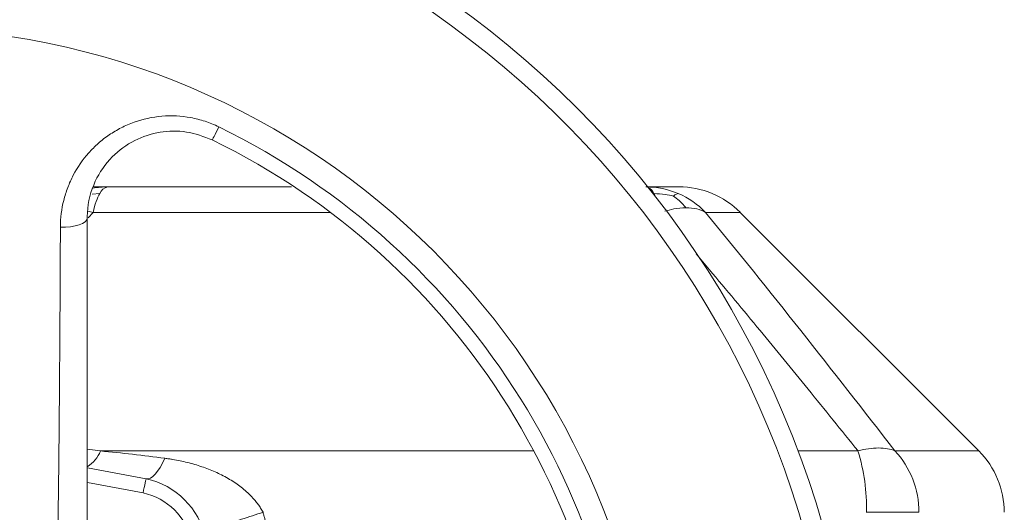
# Model space of a CAD drawing. Header units: millimetres. Extents: x -78 to 912, y -456 to 879.
# Tile 26 of 27: x 795 to 897, y 698 to 749. Entities that reach past the tile are written whole.
import ezdxf

# ---------------------------------------------------------------- set-up
doc = ezdxf.new("R2010")
doc.units = ezdxf.units.MM

msp = doc.modelspace()

# ---------------------------------------------------------------- linework, layer by layer
at = {"color": 7, "linetype": 'Continuous', "lineweight": 15}
for p, q in [((804.33, 731.81), (802.9, 731.81)), ((894.58, 704.44), (869.85, 729.17)), ((802.24, 702.69), (808.31, 701.55))]:
    msp.add_line(p, q, dxfattribs=at)
at = {"color": 8, "linetype": 'Continuous', "lineweight": 15}
for p, q in [((803.51, 731.12), (802.71, 731.06)), ((802.81, 729.17), (802.27, 729.31)), ((802.32, 728.59), (802.81, 729.17)), ((827.39, 729.17), (802.81, 729.17)), ((869.85, 729.17), (866.27, 729.17)), ((803.58, 704.44), (802.21, 704.61)), ((803.58, 704.44), (848.47, 704.44)), ((875.84, 704.44), (882.06, 704.44)), ((885.89, 704.44), (894.58, 704.44)), ((807.99, 700.09), (802.24, 701.17))]:
    msp.add_line(p, q, dxfattribs=at)
at = {"color": 7, "linetype": 'Continuous', "lineweight": 15, "flags": 128}
for points in [[(815.83, 738.03), (815.69, 737.74), (815.56, 737.48), (815.45, 737.25), (815.35, 737.05), (815.27, 736.89), (815.21, 736.77), (815.18, 736.7), (815.17, 736.68)], [(799.43, 727.64), (799.96, 727.64), (800.47, 727.68), (800.95, 727.76), (801.38, 727.88), (801.73, 728.03), (802, 728.2), (802.16, 728.39), (802.21, 728.59)], [(808.31, 701.55), (808.52, 701.55), (808.75, 701.63), (809, 701.79), (809.25, 702.03), (809.5, 702.34), (809.76, 702.72), (810.01, 703.18), (810.25, 703.68)], [(807.99, 700.09), (808.05, 700.37), (808.11, 700.65), (808.17, 700.9), (808.21, 701.12), (808.25, 701.31), (808.28, 701.44), (808.3, 701.53), (808.31, 701.55)]]:
    msp.add_lwpolyline(points, dxfattribs=at)
at = {"color": 8, "linetype": 'Continuous', "lineweight": 15, "flags": 128}
msp.add_lwpolyline([(861.11, 730.76), (861.02, 730.94), (860.92, 731.12)], dxfattribs=at)
at = {"color": 7, "linetype": 'Continuous', "lineweight": 15}
for radius in [100, 79]:
    msp.add_circle((782.21, 669.31), radius, dxfattribs=at)
for centre, radius, start, end in [((782.21, 669.31), 98, 0, 266.3389), ((782.21, 669.31), 76.51, 296.0652, 63.9348), ((782.21, 669.31), 75, 296.0652, 63.9348), ((804.54, 730.72), 1.11, 100.7338, 158.6221), ((863.49, 722.81), 9, 45, 90), ((862.25, 698.42), 20.7, 359.0467, 16.9036), ((888.21, 698.08), 9, 0, 45), ((806.64, 693.73), 8, 12.0485, 77.9515), ((806.64, 693.73), 6.5, 12.0485, 77.9515)]:
    msp.add_arc(centre, radius, start, end, dxfattribs=at)
at = {"color": 8, "linetype": 'Continuous', "lineweight": 15}
for centre, radius, start, end in [((804.33, 723.32), 8.49, 90.0008, 100.4524), ((859.61, 730.49), 1.45, 25.8904, 61.1308), ((800.56, 705.59), 3.23, 300.5073, 339.2406)]:
    msp.add_arc(centre, radius, start, end, dxfattribs=at)
at = {"color": 7, "linetype": 'Continuous', "lineweight": 15}
for points, knots in [([(799.43, 727.64), (799.44, 728.59), (799.55, 729.51), (799.89, 730.86), (800.03, 731.3), (800.36, 732.18), (800.55, 732.6), (801.2, 733.84), (801.73, 734.61), (802.67, 735.67), (803.01, 736.01), (803.72, 736.64), (804.09, 736.93), (804.88, 737.46), (805.29, 737.71), (806.16, 738.15), (806.61, 738.35), (807.98, 738.84), (808.94, 739.05), (810.95, 739.22), (811.94, 739.17), (813.43, 738.9), (813.93, 738.77), (814.9, 738.45), (815.37, 738.26), (815.83, 738.03)], [0, 0, 0, 0, 0.125, 0.125, 0.1875, 0.1875, 0.25, 0.25, 0.375, 0.375, 0.4375, 0.4375, 0.5, 0.5, 0.5625, 0.5625, 0.625, 0.625, 0.75, 0.75, 0.875, 0.875, 0.9375, 0.9375, 1, 1, 1, 1]), ([(815.17, 736.68), (814.29, 737.01), (812.52, 737.68), (809.68, 737.6), (806.99, 736.71), (804.61, 734.96), (802.84, 732.38), (802.24, 730.09), (802.22, 728.78), (802.21, 728.59)], [0, 0, 0, 0, 0.1430747, 0.2859586, 0.4339834, 0.5953312, 0.7734342, 0.9673152, 1, 1, 1, 1]), ([(823.37, 731.81), (823.19, 731.81), (819.89, 731.81), (813.5, 731.81), (807.39, 731.81), (804.33, 731.81)], [0, 0, 0, 0, 0.0273807, 0.5136903, 1, 1, 1, 1]), ([(860.09, 731.81), (860.77, 731.81), (862.12, 731.81), (863.26, 731.81), (863.41, 731.81), (863.49, 731.81)], [0, 0, 0, 0, 0.333333, 0.666667, 1, 1, 1, 1]), ([(860.92, 731.12), (861.31, 731.1), (862, 731.07), (862.66, 730.92), (862.94, 730.85)], [0, 0, 0, 0, 0.565804, 1, 1, 1, 1]), ([(862.94, 730.85), (863.05, 730.94), (863.24, 731.08), (863.37, 731.11), (863.44, 731.12)], [0, 0, 0, 0, 0.54389, 1, 1, 1, 1]), ([(864.23, 729.64), (864.11, 729.79), (863.88, 730.06), (863.45, 730.47), (863.14, 730.71), (862.94, 730.85)], [0, 0, 0, 0, 0.30983, 0.568152, 1, 1, 1, 1]), ([(866.27, 729.17), (866, 729.32), (865.7, 729.44), (865.01, 729.6), (864.63, 729.64), (864.23, 729.64)], [0, 0, 0, 0, 0.5, 0.5, 1, 1, 1, 1]), ([(802.21, 728.59), (802.21, 720.76), (802.21, 710.31), (802.21, 697.11), (802.21, 689.11), (802.21, 683.64), (802.21, 680.9)], [0, 0, 0, 0, 0.499248, 0.666257, 0.833254, 1, 1, 1, 1]), ([(885.89, 704.44), (882.65, 708.63), (879.4, 712.79), (872.86, 721.04), (869.58, 725.13), (866.27, 729.17)], [0, 0, 0, 0, 0.5, 0.5, 1, 1, 1, 1]), ([(799, 685.74), (799.04, 687.53), (799.08, 689.3), (799.14, 692.84), (799.16, 694.6), (799.23, 699.87), (799.27, 703.36), (799.33, 710.32), (799.36, 713.79), (799.4, 720.72), (799.42, 724.19), (799.43, 727.64)], [0, 0, 0, 0, 0.125, 0.125, 0.25, 0.25, 0.5, 0.5, 0.75, 0.75, 1, 1, 1, 1]), ([(882.06, 704.44), (882.8, 704.65), (883.52, 704.75), (884.83, 704.75), (885.41, 704.65), (885.89, 704.44)], [0, 0, 0, 0, 0.5, 0.5, 1, 1, 1, 1]), ([(888.37, 698.08), (888.37, 699.26), (888.15, 700.44), (887.3, 702.61), (886.68, 703.61), (885.89, 704.44)], [0, 0, 0, 0, 0.5, 0.5, 1, 1, 1, 1]), ([(810.25, 703.68), (810.4, 703.66), (810.66, 703.63), (811.19, 703.54), (812.09, 703.37), (813.34, 703.06), (814.78, 702.58), (816.15, 701.97), (817.43, 701.24), (818.42, 700.5), (819.12, 699.84), (819.56, 699.35), (819.91, 698.91), (820.18, 698.5), (820.34, 698.22), (820.42, 698.08)], [0, 0, 0, 0, 0.035655, 0.067263, 0.133631, 0.263884, 0.39189, 0.516306, 0.643561, 0.761843, 0.823677, 0.882121, 0.921768, 0.961004, 1, 1, 1, 1]), ([(820.42, 698.08), (820.07, 697.97), (819.7, 697.85), (818.96, 697.61), (818.58, 697.48), (817.82, 697.24), (817.45, 697.13), (816.74, 696.9), (816.4, 696.8), (815.79, 696.62), (815.52, 696.54), (815.04, 696.4), (814.85, 696.34), (814.54, 696.26), (814.43, 696.24), (814.28, 696.21), (814.24, 696.21), (814.24, 696.22)], [0, 0, 0, 0, 0.125, 0.125, 0.25, 0.25, 0.375, 0.375, 0.5, 0.5, 0.625, 0.625, 0.75, 0.75, 0.875, 0.875, 1, 1, 1, 1]), ([(820.42, 698.08), (820.45, 697.96), (820.52, 697.73), (820.62, 697.37), (820.71, 697.01), (820.76, 696.77), (820.78, 696.65)], [0, 0, 0, 0, 0.249891, 0.49975, 0.749734, 1, 1, 1, 1]), ([(882.95, 698.08), (884.19, 698.08), (885.33, 698.08), (887.2, 698.08), (887.93, 698.08), (888.37, 698.08)], [0, 0, 0, 0, 0.5, 0.5, 1, 1, 1, 1])]:
    msp.add_open_spline(points, degree=3, knots=knots, dxfattribs=at)
for points in [[(863.44, 731.12), (862.38, 731.57), (861.24, 731.81), (860.09, 731.81)], [(802.81, 729.17), (803.01, 730), (803.25, 730.67), (803.51, 731.12)], [(866.27, 729.17), (865.46, 730), (864.49, 730.67), (863.44, 731.12)], [(810.25, 703.68), (808.03, 703.98), (805.8, 704.23), (803.58, 704.44)]]:
    msp.add_open_spline(points, degree=3, dxfattribs=at)
at = {"color": 8, "linetype": 'Continuous', "lineweight": 15}
for points, knots in [([(864.23, 729.64), (863.82, 729.63), (863.13, 729.6), (862.35, 729.37), (862.04, 729.28)], [0, 0, 0, 0, 0.595561, 1, 1, 1, 1]), ([(882.06, 704.44), (880.34, 706.58), (876.97, 710.76), (871.84, 717.02), (867.97, 721.69), (865.74, 724.32), (865.28, 724.86)], [0, 0, 0, 0, 0.3107882, 0.6072451, 0.9186328, 1, 1, 1, 1])]:
    msp.add_open_spline(points, degree=3, knots=knots, dxfattribs=at)

doc.saveas('drawing.dxf')
